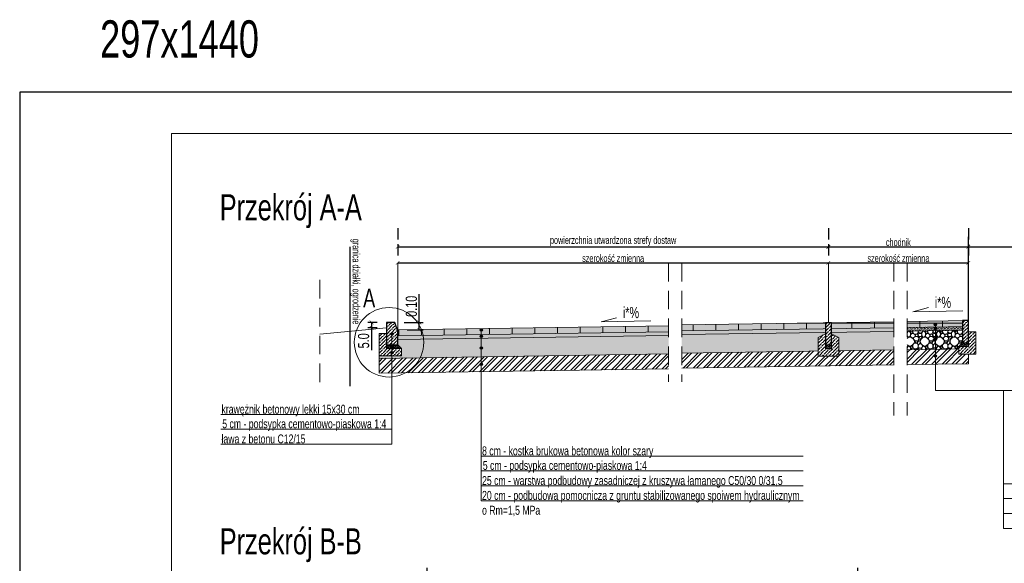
# Model space of a CAD drawing. Extents: x 1619 to 1766, y 1450 to 1506.
# Tile 3 of 19: x 1686 to 1699, y 1468 to 1475. Entities that reach past the tile are written whole.
import ezdxf
from ezdxf.enums import TextEntityAlignment as Align

# ---------------------------------------------------------------- set-up
doc = ezdxf.new("R2010")
doc.units = 0
doc.linetypes.add('DASHED', pattern=[0.75, 0.5, -0.25])
doc.layers.get('0').update_dxf_attribs({"lineweight": 9})
doc.layers.add('_STR ramka', color=2, linetype='Continuous', lineweight=40, plot=False)
doc.layers.add('_STR_wymiary', color=7, linetype='Continuous', lineweight=18)
doc.styles.add('STR_Arial', font='arialnarrow.ttf', dxfattribs={"width": 0.85})
doc.linetypes.add('ZIGZAG', pattern='A,0.0001,-0.2,[131,ltypeshp.shx,S=0.2,R=0,X=-0.2,Y=0],-0.4,[131,ltypeshp.shx,S=0.2,R=180,X=0.2,Y=0],-0.2', length=0.8001)
doc.dimstyles.new('STR_25', dxfattribs={"dimtxt": 0.15, "dimasz": 0.05, "dimexe": 0.05, "dimexo": 0.125, "dimgap": 0.03, "dimtad": 1, "dimdec": 1, "dimlfac": 50, "dimdsep": 46, "dimtxsty": 'STR_Arial', "dimblk": 'ARCHTICK', "dimcen": 0, "dimazin": 0, "dimtfac": 1, "dimtdec": 1, "dimtofl": 0, "dimtmove": 0, "dimatfit": 3, "dimldrblk": 'DOTSMALL', "dimfxl": 0, "dimtolj": 1, "dimtzin": 0, "dimarcsym": 0})
doc.dimstyles.new('STR_50', dxfattribs={"dimtxt": 0.1, "dimasz": 0.05, "dimexe": 0.1, "dimexo": 0.25, "dimgap": 0.01, "dimtad": 1, "dimzin": 0, "dimdsep": 46, "dimtxsty": 'STR_Arial', "dimblk": 'ARCHTICK', "dimcen": 0, "dimazin": 0, "dimtfac": 1, "dimtofl": 0, "dimtmove": 0, "dimatfit": 3, "dimldrblk": 'DOTSMALL', "dimfxl": 0, "dimtolj": 1, "dimtzin": 0, "dimarcsym": 0})
pattern_1 = [(45, (-3169.97173, -3051.375826), (0.01683798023, 0.06173926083), [0.079375, -0.015875, 0, -0.015875])]

# ---------------------------------------------------------------- blocks, each defined once
blk = doc.blocks.new('_ArchTick')
at = {"color": 0, "linetype": 'ByBlock', "lineweight": 60, "const_width": 0.15}
blk.add_lwpolyline([(-0.5, -0.5), (0.5, 0.5)], dxfattribs=at)
blk = doc.blocks.new('*D1378')
at = {"color": 0, "lineweight": -2}
for p, q in [((1691.073, 1472.044), (1691.073, 1471.894)), ((1696.87, 1472.044), (1696.87, 1471.894)), ((1691.073, 1471.794), (1696.87, 1471.794))]:
    blk.add_line(p, q, dxfattribs=at)
at = {"layer": 'Defpoints', "color": 0}
for p in [(1691.073, 1471.794), (1696.87, 1471.794), (1696.87, 1471.794)]:
    blk.add_point(p, dxfattribs=at)
at = {"color": 0, "linetype": 'ByBlock', "lineweight": -2, "xscale": 0.05, "yscale": 0.05, "zscale": 0.05, "rotation": 180}
blk.add_blockref('_ArchTick', (1691.073, 1471.794), dxfattribs=at)
at = {"color": 0, "linetype": 'ByBlock', "lineweight": -2, "xscale": 0.05, "yscale": 0.05, "zscale": 0.05}
blk.add_blockref('_ArchTick', (1696.87, 1471.794), dxfattribs=at)
at = {"color": 0, "lineweight": 13, "insert": (1693.972, 1471.855), "char_height": 0.1, "attachment_point": 5, "style": 'STR_Arial'}
blk.add_mtext('\\A1;\\A1;szerokość zmienna', dxfattribs=at)
blk = doc.blocks.new('_DotSmall')
at = {"color": 0, "linetype": 'ByBlock', "lineweight": 60, "const_width": 0.5}
blk.add_lwpolyline([(-0.0625, 0, 1), (0.0625, 0, 1)], format="xyb", close=True, dxfattribs=at)
blk = doc.blocks.new('*D1379')
at = {"color": 0, "lineweight": -2}
for p, q in [((1691.073, 1472.259), (1691.073, 1472.109)), ((1696.87, 1472.259), (1696.87, 1472.109)), ((1691.073, 1472.009), (1696.87, 1472.009))]:
    blk.add_line(p, q, dxfattribs=at)
at = {"layer": 'Defpoints', "color": 0}
for p in [(1691.073, 1472.009), (1696.87, 1472.009), (1696.87, 1472.009)]:
    blk.add_point(p, dxfattribs=at)
at = {"color": 0, "linetype": 'ByBlock', "lineweight": -2, "xscale": 0.05, "yscale": 0.05, "zscale": 0.05, "rotation": 180}
blk.add_blockref('_ArchTick', (1691.073, 1472.009), dxfattribs=at)
at = {"color": 0, "linetype": 'ByBlock', "lineweight": -2, "xscale": 0.05, "yscale": 0.05, "zscale": 0.05}
blk.add_blockref('_ArchTick', (1696.87, 1472.009), dxfattribs=at)
at = {"color": 0, "lineweight": 13, "insert": (1693.972, 1472.084), "char_height": 0.1, "attachment_point": 5, "style": 'STR_Arial'}
blk.add_mtext('\\A1;\\A1;powierzchnia utwardzona strefy dostaw', dxfattribs=at)
blk = doc.blocks.new('*D1380')
at = {"color": 0, "lineweight": -2}
for p, q in [((1696.87, 1472.044), (1696.87, 1471.894)), ((1698.754, 1472.044), (1698.754, 1471.894)), ((1696.87, 1471.794), (1698.754, 1471.794))]:
    blk.add_line(p, q, dxfattribs=at)
at = {"layer": 'Defpoints', "color": 0}
for p in [(1696.87, 1471.794), (1698.754, 1471.794), (1698.754, 1471.794)]:
    blk.add_point(p, dxfattribs=at)
at = {"color": 0, "linetype": 'ByBlock', "lineweight": -2, "xscale": 0.05, "yscale": 0.05, "zscale": 0.05, "rotation": 180}
blk.add_blockref('_ArchTick', (1696.87, 1471.794), dxfattribs=at)
at = {"color": 0, "linetype": 'ByBlock', "lineweight": -2, "xscale": 0.05, "yscale": 0.05, "zscale": 0.05}
blk.add_blockref('_ArchTick', (1698.754, 1471.794), dxfattribs=at)
at = {"color": 0, "lineweight": 13, "insert": (1697.812, 1471.855), "char_height": 0.1, "attachment_point": 5, "style": 'STR_Arial'}
blk.add_mtext('\\A1;\\A1;szerokość zmienna', dxfattribs=at)
blk = doc.blocks.new('*D1381')
at = {"color": 0, "lineweight": -2}
for p, q in [((1696.87, 1472.259), (1696.87, 1472.109)), ((1698.754, 1472.259), (1698.754, 1472.109)), ((1696.87, 1472.009), (1698.754, 1472.009))]:
    blk.add_line(p, q, dxfattribs=at)
at = {"layer": 'Defpoints', "color": 0}
for p in [(1696.87, 1472.009), (1698.754, 1472.009), (1698.754, 1472.009)]:
    blk.add_point(p, dxfattribs=at)
at = {"color": 0, "linetype": 'ByBlock', "lineweight": -2, "xscale": 0.05, "yscale": 0.05, "zscale": 0.05, "rotation": 180}
blk.add_blockref('_ArchTick', (1696.87, 1472.009), dxfattribs=at)
at = {"color": 0, "linetype": 'ByBlock', "lineweight": -2, "xscale": 0.05, "yscale": 0.05, "zscale": 0.05}
blk.add_blockref('_ArchTick', (1698.754, 1472.009), dxfattribs=at)
at = {"color": 0, "lineweight": 13, "insert": (1697.812, 1472.07), "char_height": 0.1, "attachment_point": 5, "style": 'STR_Arial'}
blk.add_mtext('\\A1;\\A1;chodnik', dxfattribs=at)
blk = doc.blocks.new('*D1382')
at = {"color": 0, "lineweight": -2}
for p, q in [((1698.754, 1472.044), (1698.754, 1472.109)), ((1698.754, 1472.009), (1701.754, 1472.009)), ((1701.754, 1472.044), (1701.754, 1472.109))]:
    blk.add_line(p, q, dxfattribs=at)
at = {"layer": 'Defpoints', "color": 0}
for p in [(1701.754, 1472.009), (1698.754, 1471.794), (1701.754, 1471.794)]:
    blk.add_point(p, dxfattribs=at)
at = {"color": 0, "linetype": 'ByBlock', "lineweight": -2, "xscale": 0.05, "yscale": 0.05, "zscale": 0.05, "rotation": 180}
blk.add_blockref('_ArchTick', (1698.754, 1472.009), dxfattribs=at)
at = {"color": 0, "linetype": 'ByBlock', "lineweight": -2, "xscale": 0.05, "yscale": 0.05, "zscale": 0.05}
blk.add_blockref('_ArchTick', (1701.754, 1472.009), dxfattribs=at)
at = {"color": 0, "lineweight": 13, "insert": (1700.254, 1472.084), "char_height": 0.1, "attachment_point": 5, "style": 'STR_Arial'}
blk.add_mtext('\\A1;\\A1;szerokość budynku handlowego', dxfattribs=at)
blk = doc.blocks.new('popopo')
at = {"layer": '_STR_wymiary', "lineweight": 30}
h = blk.add_hatch(color=256, dxfattribs=at)
h.dxf.hatch_style = 1
edge = h.paths.add_edge_path()
edge.add_arc((0, 0), 0.016, 0, 360)
blk.add_circle((0, 0), 0.016, dxfattribs=at)
blk = doc.blocks.new('*D1546')
at = {"color": 0, "lineweight": -2}
for p, q in [((1691.463, 1467.689), (1691.463, 1467.539)), ((1697.26, 1467.689), (1697.26, 1467.539)), ((1691.463, 1467.439), (1697.26, 1467.439))]:
    blk.add_line(p, q, dxfattribs=at)
at = {"layer": 'Defpoints', "color": 0}
for p in [(1691.463, 1467.439), (1697.26, 1467.439), (1697.26, 1467.439)]:
    blk.add_point(p, dxfattribs=at)
at = {"color": 0, "linetype": 'ByBlock', "lineweight": -2, "xscale": 0.05, "yscale": 0.05, "zscale": 0.05, "rotation": 180}
blk.add_blockref('_ArchTick', (1691.463, 1467.439), dxfattribs=at)
at = {"color": 0, "linetype": 'ByBlock', "lineweight": -2, "xscale": 0.05, "yscale": 0.05, "zscale": 0.05}
blk.add_blockref('_ArchTick', (1697.26, 1467.439), dxfattribs=at)
at = {"color": 0, "lineweight": 13, "insert": (1694.361, 1467.515), "char_height": 0.1, "attachment_point": 5, "style": 'STR_Arial'}
blk.add_mtext('\\A1;\\A1;powierzchnia utwardzona strefy dostaw', dxfattribs=at)
blk = doc.blocks.new('*D1559')
at = {"layer": '_STR_wymiary', "color": 0, "lineweight": -2}
for p, q in [((1691.363, 1470.993), (1691.363, 1471.374)), ((1691.158, 1470.993), (1691.413, 1470.993)), ((1691.363, 1470.893), (1691.363, 1470.993)), ((1691.198, 1470.893), (1691.413, 1470.893))]:
    blk.add_line(p, q, dxfattribs=at)
at = {"layer": 'Defpoints', "color": 0}
for p in [(1691.033, 1470.993), (1691.363, 1470.993), (1691.073, 1470.893)]:
    blk.add_point(p, dxfattribs=at)
at = {"layer": '_STR_wymiary', "color": 0, "linetype": 'ByBlock', "lineweight": -2, "xscale": 0.05, "yscale": 0.05, "zscale": 0.05}
for p, rotation in [((1691.363, 1470.993), 90), ((1691.363, 1470.893), 270)]:
    blk.add_blockref('_ArchTick', p, dxfattribs=dict(at, rotation=rotation))
at = {"layer": '_STR_wymiary', "color": 0, "lineweight": 9, "insert": (1691.257, 1471.209), "char_height": 0.15, "attachment_point": 5, "rotation": 90, "style": 'STR_Arial'}
blk.add_mtext('\\A1;\\A1;0.10', dxfattribs=at)
blk = doc.blocks.new('*D1560')
at = {"layer": '_STR_wymiary', "color": 0, "lineweight": -2}
for p, q in [((1690.798, 1470.993), (1690.671, 1470.993)), ((1690.721, 1470.993), (1690.721, 1470.92)), ((1690.797, 1470.92), (1690.671, 1470.92)), ((1690.721, 1470.92), (1690.721, 1470.62))]:
    blk.add_line(p, q, dxfattribs=at)
at = {"layer": 'Defpoints', "color": 0}
for p in [(1690.923, 1470.993), (1690.721, 1470.92), (1690.922, 1470.92)]:
    blk.add_point(p, dxfattribs=at)
at = {"layer": '_STR_wymiary', "color": 0, "linetype": 'ByBlock', "lineweight": -2, "xscale": 0.05, "yscale": 0.05, "zscale": 0.05}
for p, rotation in [((1690.721, 1470.993), 90), ((1690.721, 1470.92), 270)]:
    blk.add_blockref('_ArchTick', p, dxfattribs=dict(at, rotation=rotation))
at = {"layer": '_STR_wymiary', "color": 0, "lineweight": 9, "insert": (1690.614, 1470.745), "char_height": 0.15, "attachment_point": 5, "rotation": 90, "style": 'STR_Arial'}
blk.add_mtext('\\A1;\\A1;5.0', dxfattribs=at)
blk = doc.blocks.new('obrzeże')
at = {"lineweight": 5}
h = blk.add_hatch(dxfattribs=at)
h.set_pattern_fill('DOTS', color=256, scale=0.01, angle=135, style=0)
h.paths.add_polyline_path([(83.467, -35.433), (83.467, -35.483), (83.507, -35.483), (83.547, -35.483), (83.547, -35.433)])
at = {"layer": '_STR_wymiary', "lineweight": 5}
h = blk.add_hatch(dxfattribs=at)
h.set_pattern_fill('ANSI36', color=5, scale=0.01, angle=180)
h.set_pattern_definition([(45, (-1568.09573, -1547.498752), (0.01683798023, 0.06173926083), [0.079375, -0.015875, 0, -0.015875])])
h.paths.add_polyline_path([(83.467, -35.133), (83.547, -35.133), (83.547, -35.197), (83.547, -35.283), (83.547, -35.433), (83.467, -35.433), (83.467, -35.173)])
h = blk.add_hatch(dxfattribs=at)
h.set_pattern_fill('ANSI36', color=0, scale=0.01)
h.set_pattern_definition(pattern_1)
h.paths.add_polyline_path([(83.467, -35.283), (83.367, -35.333), (83.367, -35.583), (83.507, -35.583), (83.507, -35.483), (83.467, -35.483), (83.467, -35.433)])
h = blk.add_hatch(dxfattribs=at)
h.set_pattern_fill('ANSI36', color=0, scale=0.01, angle=180)
h.set_pattern_definition(pattern_1)
h.paths.add_polyline_path([(83.507, -35.483), (83.507, -35.583), (83.647, -35.583), (83.647, -35.333), (83.547, -35.283), (83.547, -35.433), (83.547, -35.483)])
at = {"color": 190, "lineweight": 30}
blk.add_lwpolyline([(83.547, -35.133), (83.467, -35.133), (83.467, -35.433), (83.547, -35.433)], close=True, dxfattribs=at)
for points in [[(83.467, -35.283), (83.367, -35.333), (83.367, -35.583), (83.507, -35.583), (83.647, -35.583), (83.647, -35.333), (83.547, -35.283)], [(83.547, -35.433), (83.547, -35.483), (83.507, -35.483), (83.467, -35.483), (83.467, -35.433)]]:
    blk.add_lwpolyline(points)
blk = doc.blocks.new('obrzeze')
at = {"lineweight": 30}
blk.add_wipeout([(81.575, -37.233), (81.575, -37.533), (81.525, -37.583), (81.525, -37.683), (81.755, -37.683), (81.755, -37.383), (81.655, -37.383), (81.655, -37.233)], dxfattribs=at).dxf.layer = '_STR_wymiary'
at = {"lineweight": 5}
h = blk.add_hatch(dxfattribs=at)
h.set_pattern_fill('DOTS', color=256, scale=0.01, angle=135, style=0)
h.set_pattern_definition([(45, (-1387.899439, -1491.749863), (-0.00561266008, 0.01683798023), [0, -0.015875])])
h.paths.add_polyline_path([(81.525, -37.583), (81.575, -37.533), (81.655, -37.533), (81.655, -37.583)])
at = {"layer": '_STR_wymiary', "lineweight": 5}
h = blk.add_hatch(dxfattribs=at)
h.set_pattern_fill('ANSI36', color=5, scale=0.01, angle=180)
h.set_pattern_definition([(45, (-1569.988075, -1549.59849), (0.01683798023, 0.06173926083), [0.079375, -0.015875, 0, -0.015875])])
h.paths.add_polyline_path([(81.575, -37.233), (81.655, -37.233), (81.655, -37.297), (81.655, -37.383), (81.655, -37.533), (81.575, -37.533), (81.575, -37.273)])
h = blk.add_hatch(dxfattribs=at)
h.set_pattern_fill('ANSI36', color=0, scale=0.01, angle=180)
h.set_pattern_definition([(45, (-3171.864073, -3053.475563), (0.01683798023, 0.06173926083), [0.079375, -0.015875, 0, -0.015875])])
h.paths.add_polyline_path([(81.655, -37.533), (81.655, -37.383), (81.755, -37.383), (81.755, -37.683), (81.525, -37.683), (81.525, -37.583), (81.655, -37.583)])
at = {"color": 190, "lineweight": 30}
blk.add_lwpolyline([(81.655, -37.233), (81.575, -37.233), (81.575, -37.533), (81.655, -37.533)], close=True, dxfattribs=at)
for points in [[(81.655, -37.383), (81.755, -37.383), (81.755, -37.683), (81.525, -37.683), (81.525, -37.583), (81.655, -37.583), (81.655, -37.533)], [(81.525, -37.583), (81.575, -37.533)]]:
    blk.add_lwpolyline(points)

msp = doc.modelspace()

# ---------------------------------------------------------------- hatches: boundary and pattern name
at = {"lineweight": 5}
h = msp.add_hatch(dxfattribs=at)
h.set_pattern_fill('DOTS', color=256, scale=0.01, angle=45, style=0)
h.set_pattern_definition([(45, (-1377.289269, -1487.364804), (-0.005612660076, 0.016837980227), [0, -0.015875])])
h.paths.add_polyline_path([(1698.3095, 1470.9301), (1698.3095, 1470.9249, -1), (1698.3095, 1470.8928), (1698.3095, 1470.8801), (1698.7538, 1470.8868), (1698.7538, 1470.9368)])
h.paths.add_polyline_path([(1698.3095, 1470.9301), (1697.9293, 1470.9244), (1697.9293, 1470.8744), (1698.3095, 1470.8801), (1698.3095, 1470.8928, -1), (1698.3095, 1470.9249)])
h = msp.add_hatch(dxfattribs=at)
h.set_pattern_fill('DOTS', color=256, scale=0.01, angle=45, style=0)
h.set_pattern_definition([(45, (224.58673, 16.51227), (-0.00561266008, 0.01683798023), [0, -0.015875])])
h.paths.add_polyline_path([(1691.0731, 1470.763), (1694.7178, 1470.8177), (1694.7178, 1470.8677), (1691.0731, 1470.813)])
h.paths.add_polyline_path([(1697.7523, 1470.8718), (1697.7523, 1470.9218), (1694.8948, 1470.8789), (1694.8948, 1470.8289)])
h = msp.add_hatch(dxfattribs=at)
h.set_pattern_fill('DOTS', color=256, scale=0.01, angle=45, style=0)
h.set_pattern_definition([(45, (1826.462729, 1520.389343), (-0.00561266, 0.0168379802), [0, -0.015875])])
h.paths.add_polyline_path([(1691.0302, 1470.693), (1690.9228, 1470.693), (1690.9228, 1470.643), (1691.0302, 1470.643)])
h.paths.add_polyline_path([(1691.0728, 1470.693), (1691.0302, 1470.693), (1691.0302, 1470.643), (1691.1228, 1470.643)])
at = {"layer": '_STR_wymiary', "lineweight": 30}
h = msp.add_hatch(dxfattribs=at)
h.set_pattern_fill('ANSI31', color=256)
h.set_pattern_definition([(45, (1601.876, 1503.877), (-2.24506, 2.24506), [])])
h.paths.add_polyline_path([(1696.9649, 1470.9586), (1697.8457, 1470.9718), (1697.8457, 1471.0518), (1696.9637, 1471.0386)])
h.paths.add_polyline_path([(1698.4029, 1470.9801), (1698.8472, 1470.9868), (1698.8472, 1471.0668), (1698.0227, 1471.0544), (1698.0227, 1470.9744)])
h.paths.add_polyline_path([(1698.4029, 1470.9959, -2.4142136), (1698.4189, 1471.012, -0.4142136)], flags=16)
at = {"layer": '_STR_wymiary', "lineweight": 5}
h = msp.add_hatch(dxfattribs=at)
h.set_pattern_fill('ANSI36', color=5, scale=0.01)
h.set_pattern_definition([(45, (1644.374093, 1462.540717), (0.01683798, 0.06173926), [0.079375, -0.015875, 0, -0.015875])])
h.paths.add_polyline_path([(1691.0331, 1470.993), (1690.9231, 1470.993), (1690.9231, 1470.693), (1691.0731, 1470.693), (1691.0731, 1470.873)])
h = msp.add_hatch(dxfattribs=at)
h.set_pattern_fill('CTYSQST', color=0, scale=0.001)
h.set_pattern_definition([(0, (1601.7826, 1486.22204), (0, 0.3048), []), (90, (1601.7826, 1486.22204), (-0.3048, 2e-17), [])])
h.paths.add_polyline_path([(1691.0731, 1470.813), (1694.7178, 1470.8677), (1694.7178, 1470.9477), (1691.0731, 1470.893), (1691.0731, 1470.873)])
h.paths.add_polyline_path([(1697.9293, 1471.0044), (1698.7538, 1471.0168), (1698.7538, 1470.9368), (1697.9293, 1470.9244)])
h.paths.add_polyline_path([(1697.7523, 1470.9218), (1694.8948, 1470.8789), (1694.8948, 1470.9589), (1697.7523, 1471.0018)])
h = msp.add_hatch(color=255, dxfattribs=at)
h.dxf.hatch_style = 1
h.paths.add_polyline_path([(1696.8703, 1470.9085), (1696.8703, 1470.9886), (1694.8948, 1470.9589), (1694.8948, 1470.8789)])
h.paths.add_polyline_path([(1694.7178, 1470.8677), (1694.7178, 1470.9477), (1691.0731, 1470.893), (1691.0731, 1470.873), (1691.0731, 1470.813)])
h = msp.add_hatch(color=255, dxfattribs=at)
h.dxf.hatch_style = 1
h.paths.add_polyline_path([(1696.8715, 1470.9086), (1697.7523, 1470.9218), (1697.7523, 1471.0018), (1696.8703, 1470.9886)])
h = msp.add_hatch(color=255, dxfattribs=at)
h.dxf.hatch_style = 1
h.paths.add_polyline_path([(1698.3096, 1470.9481, -1.1619757), (1698.309, 1470.9768), (1698.3095, 1471.0101, -0.1050347), (1698.2936, 1471.0099), (1697.9293, 1471.0044), (1697.9293, 1470.9244), (1698.3095, 1470.9301)])
h.paths.add_polyline_path([(1698.3095, 1470.9301), (1698.7538, 1470.9368), (1698.7538, 1471.0168), (1698.3252, 1471.0104, -0.0000464), (1698.3095, 1471.0101), (1698.309, 1470.9768, -0.7669538), (1698.3096, 1470.9481)])
h = msp.add_hatch(dxfattribs=at)
h.set_pattern_fill('stones', color=0, scale=0.2, pattern_type=2)
h.set_pattern_definition([(0, (1601.9226, 1486.22204), (0, 0.2), [0.01, -0.03, 0.01, -0.15]), (0, (1601.9726, 1486.24204), (0, 0.2), [0.01, -0.19]), (0, (1601.8726, 1486.26204), (0, 0.2), [0.02, -0.18]), (0, (1601.8226, 1486.27204), (0, 0.2), [0.03, -0.17]), (0, (1601.9226, 1486.28204), (0, 0.2), [0.02, -0.02, 0.03, -0.13]), (0, (1601.9126, 1486.31204), (0, 0.2), [0.03, -0.17]), (0, (1601.8626, 1486.32204), (0, 0.2), [0.03, -0.07, 0.03, -0.07]), (0, (1601.8226, 1486.35204), (0, 0.2), [0.03, -0.01, 0.01, -0.15]), (0, (1601.9526, 1486.37204), (0, 0.2), [0.01, -0.19]), (0, (1601.9126, 1486.39204), (0, 0.2), [0.02, -0.18]), (90, (1601.7826, 1486.40204), (-0.2, 1e-17), [0.02, -0.18]), (90, (1601.8026, 1486.26204), (-0.2, 1e-17), [0.01, -0.02, 0.03, -0.14]), (90, (1601.8526, 1486.28204), (-0.2, 1e-17), [0.04, -0.01, 0.01, -0.14]), (90, (1601.8826, 1486.33204), (-0.2, 1e-17), [0.03, -0.17]), (90, (1601.8926, 1486.24204), (-0.2, 1e-17), [0.02, -0.18]), (90, (1601.9026, 1486.40204), (-0.2, 1e-17), [0.02, -0.18]), (90, (1601.9126, 1486.28204), (-0.2, 1e-17), [0.02, -0.1, 0.01, -0.07]), (90, (1601.9426, 1486.38204), (-0.2, 1e-17), [0.01, -0.01, 0.01, -0.17]), (90, (1601.9526, 1486.29204), (-0.2, 1e-17), [0.02, -0.03, 0.02, -0.13]), (90, (1601.9626, 1486.24204), (-0.2, 1e-17), [0.02, -0.18]), (45, (1601.79259, 1486.24204), (0, 0.2), [0.0282842, -0.05656854, 0.0424264, -0.15556357]), (45, (1601.78259, 1486.24204), (0, 0.2), [0.02828427, -0.25455844]), (45, (1601.89259, 1486.26204), (0, 0.2), [0.02828427, -0.25455844]), (45, (1601.87259, 1486.36204), (0, 0.2), [0.02828427, -0.25455844]), (45, (1601.96259, 1486.26204), (0, 0.2), [0.02828427, -0.25455844]), (45, (1601.79259, 1486.28204), (0, 0.2), [0.01414214, -0.26870058]), (45, (1601.81259, 1486.34204), (0, 0.2), [0.01414214, -0.26870058]), (45, (1601.83259, 1486.27204), (0, 0.2), [0.01414214, -0.26870058]), (45, (1601.85259, 1486.34204), (0, 0.2), [0.01414214, -0.26870058]), (45, (1601.91259, 1486.30204), (0, 0.2), [0.01414214, -0.26870058]), (45, (1601.91259, 1486.41204), (0, 0.2), [0.01414214, -0.26870058]), (45, (1601.93259, 1486.39204), (0, 0.2), [0.01414214, -0.26870058]), (45, (1601.94259, 1486.28204), (0, 0.2), [0.01414214, -0.26870058]), (45, (1601.95259, 1486.23204), (0, 0.2), [0.01414214, -0.26870058]), (45, (1601.95259, 1486.31204), (0, 0.2), [0.01414214, -0.26870058]), (45, (1601.95259, 1486.41204), (0, 0.2), [0.01414214, -0.26870058]), (45, (1601.96259, 1486.37204), (0, 0.2), [0.01414214, -0.26870058]), (135, (1601.92259, 1486.39204), (-0.2, 2e-17), [0.01414214, -0.26870058]), (135, (1601.94259, 1486.41204), (-0.2, 2e-17), [0.01414214, -0.26870058]), (135, (1601.95259, 1486.37204), (-0.2, 2e-17), [0.01414214, -0.26870058]), (135, (1601.98259, 1486.41204), (-0.2, 2e-17), [0.01414214, -0.26870058]), (135, (1601.88259, 1486.34204), (-0.2, 2e-17), [0.01414214, -0.26870058]), (135, (1601.86259, 1486.32204), (-0.2, 2e-17), [0.01414214, -0.26870058]), (135, (1601.80259, 1486.27204), (-0.2, 2e-17), [0.01414214, -0.26870058]), (135, (1601.82259, 1486.27204), (-0.2, 2e-17), [0.01414214, -0.26870058]), (135, (1601.84259, 1486.34204), (-0.2, 2e-17), [0.01414214, -0.26870058]), (135, (1601.80259, 1486.31204), (-0.2, 2e-17), [0.01414214, -0.26870058]), (135, (1601.92259, 1486.28204), (-0.2, 2e-17), [0.01414214, -0.26870058]), (135, (1601.95259, 1486.30204), (-0.2, 2e-17), [0.01414214, -0.26870058]), (135, (1601.96259, 1486.26204), (-0.2, 2e-17), [0.01414214, -0.26870058]), (135, (1601.96259, 1486.28204), (-0.2, 2e-17), [0.01414214, -0.26870058]), (135, (1601.97259, 1486.24204), (-0.2, 2e-17), [0.01414214, -0.26870058]), (135, (1601.81259, 1486.36204), (-0.2, 2e-17), [0.02828427, -0.25455844]), (135, (1601.91259, 1486.30204), (-0.2, 2e-17), [0.02828427, -0.25455844]), (135, (1601.90259, 1486.23204), (-0.2, 2e-17), [0.07071068, -0.21213203]), (26.56505, (1601.78259, 1486.32204), (0.2, 8e-11), [0.02236, -0.4248536]), (26.56505, (1601.81259, 1486.26204), (0.2, 8e-11), [0.02236, -0.4248536]), (26.56505, (1601.85259, 1486.35204), (0.2, 8e-11), [0.02236, -0.4248536]), (26.56505, (1601.93259, 1486.22204), (0.2, 8e-11), [0.02236, -0.4248536]), (26.56505, (1601.90259, 1486.27204), (0.2, 8e-11), [0.02236, -0.4248536]), (26.56505, (1601.92259, 1486.31204), (0.2, 8e-11), [0.02236, -0.4248536]), (26.56505, (1601.89259, 1486.38204), (0.2, 8e-11), [0.02236, -0.4248536]), (26.56505, (1601.96259, 1486.37204), (0.2, 8e-11), [0.02236, -0.4248536]), (63.43495, (1601.80259, 1486.32204), (8e-11, 0.2), [0.02236, -0.4248536]), (63.43495, (1601.80259, 1486.33204), (8e-11, 0.2), [0.02236, -0.4248536]), (63.43495, (1601.88259, 1486.36204), (8e-11, 0.2), [0.04472, -0.4024936]), (63.43495, (1601.95259, 1486.35204), (8e-11, 0.2), [0.02236, -0.4248536]), (63.43495, (1601.94259, 1486.32204), (8e-11, 0.2), [0.02236, -0.4248536]), (63.43495, (1601.84259, 1486.28204), (8e-11, 0.2), [0.02236, -0.4248536]), (63.43495, (1601.94259, 1486.39204), (8e-11, 0.2), [0.02236, -0.4248536]), (63.43495, (1601.97259, 1486.38204), (8e-11, 0.2), [0.02236, -0.4248536]), (116.56505, (1601.79259, 1486.38204), (-8e-11, 0.2), [0.02236, -0.4248536]), (116.56505, (1601.90259, 1486.22204), (-8e-11, 0.2), [0.02236, -0.4248536]), (116.56505, (1601.81259, 1486.35204), (-8e-11, 0.2), [0.02236, -0.4248536]), (116.56505, (1601.96259, 1486.33204), (-8e-11, 0.2), [0.02236, -0.4248536]), (116.56505, (1601.89259, 1486.32204), (-8e-11, 0.2), [0.02236, -0.4248536]), (116.56505, (1601.95259, 1486.36204), (-8e-11, 0.2), [0.02236, -0.4248536]), (116.56505, (1601.85259, 1486.32204), (-8e-11, 0.2), [0.02236, -0.4248536]), (116.56505, (1601.81259, 1486.28204), (-8e-11, 0.2), [0.02236, -0.4248536]), (153.43495, (1601.80259, 1486.37204), (-0.2, 8e-11), [0.02236, -0.4248536]), (153.43495, (1601.87259, 1486.26204), (-0.2, 8e-11), [0.02236, -0.4248536]), (153.43495, (1601.83259, 1486.35204), (-0.2, 8e-11), [0.02236, -0.4248536]), (153.43495, (1601.95259, 1486.27204), (-0.2, 8e-11), [0.02236, -0.4248536]), (153.43495, (1601.92259, 1486.22204), (-0.2, 8e-11), [0.02236, -0.4248536]), (153.43495, (1601.94259, 1486.38204), (-0.2, 8e-11), [0.02236, -0.4248536]), (153.43495, (1601.91259, 1486.31204), (-0.2, 8e-11), [0.02236, -0.4248536]), (153.43495, (1601.80259, 1486.37204), (-0.2, 8e-11), [0.02236, -0.4248536]), (153.43495, (1601.98259, 1486.32204), (-0.2, 8e-11), [0.02236, -0.4248536]), (243.43495, (1601.79259, 1486.24204), (-8e-11, -0.2), [0.02236, -0.4248536])])
h.paths.add_polyline_path([(1691.0728, 1470.693), (1691.1228, 1470.643), (1691.1228, 1470.543), (1690.8228, 1470.543), (1690.8228, 1470.5092), (1694.7178, 1470.5676), (1694.7178, 1470.8177), (1691.0731, 1470.763), (1691.0731, 1470.693)])
h.paths.add_polyline_path([(1694.8948, 1470.5789), (1697.7523, 1470.6217), (1697.7523, 1470.8718), (1697.4881, 1470.8678), (1697.2277, 1470.8639), (1697.0512, 1470.8613), (1696.9416, 1470.8596), (1696.8703, 1470.8585), (1694.8948, 1470.8289)])
h = msp.add_hatch(dxfattribs=at)
h.set_pattern_fill('ANSI36', color=0, scale=0.01)
h.set_pattern_definition([(45, (42.498094, -41.336357), (0.01683798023, 0.06173926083), [0.079375, -0.015875, 0, -0.015875])])
h.paths.add_polyline_path([(1690.9231, 1470.843), (1690.8228, 1470.843), (1690.8228, 1470.693), (1690.8228, 1470.643), (1690.8228, 1470.543), (1691.1228, 1470.543), (1691.1228, 1470.643), (1690.9231, 1470.643), (1690.9231, 1470.693)])
h = msp.add_hatch(dxfattribs=at)
h.set_pattern_fill('stones', color=0, scale=0.2, pattern_type=2)
h.set_pattern_definition([(0, (0.0466, -17.65503), (0, 0.2), [0.01, -0.03, 0.01, -0.15]), (0, (0.0966, -17.63503), (0, 0.2), [0.01, -0.19]), (0, (-0.0034, -17.61503), (0, 0.2), [0.02, -0.18]), (0, (-0.0534, -17.60503), (0, 0.2), [0.03, -0.17]), (0, (0.0466, -17.59503), (0, 0.2), [0.02, -0.02, 0.03, -0.13]), (0, (0.0366, -17.56503), (0, 0.2), [0.03, -0.17]), (0, (-0.0134, -17.55503), (0, 0.2), [0.03, -0.07, 0.03, -0.07]), (0, (-0.0534, -17.52503), (0, 0.2), [0.03, -0.01, 0.01, -0.15]), (0, (0.0766, -17.50503), (0, 0.2), [0.01, -0.19]), (0, (0.0366, -17.48503), (0, 0.2), [0.02, -0.18]), (90, (-0.0934, -17.47503), (-0.2, 1e-17), [0.02, -0.18]), (90, (-0.0734, -17.61503), (-0.2, 1e-17), [0.01, -0.02, 0.03, -0.14]), (90, (-0.0234, -17.59503), (-0.2, 1e-17), [0.04, -0.01, 0.01, -0.14]), (90, (0.0066, -17.54503), (-0.2, 1e-17), [0.03, -0.17]), (90, (0.0166, -17.63503), (-0.2, 1e-17), [0.02, -0.18]), (90, (0.0266, -17.47503), (-0.2, 1e-17), [0.02, -0.18]), (90, (0.0366, -17.59503), (-0.2, 1e-17), [0.02, -0.1, 0.01, -0.07]), (90, (0.0666, -17.49503), (-0.2, 1e-17), [0.01, -0.01, 0.01, -0.17]), (90, (0.0766, -17.58503), (-0.2, 1e-17), [0.02, -0.03, 0.02, -0.13]), (90, (0.0866, -17.63503), (-0.2, 1e-17), [0.02, -0.18]), (45, (-0.08341, -17.63503), (0, 0.2), [0.0282842, -0.05656854, 0.0424264, -0.155563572]), (45, (-0.09341, -17.63503), (0, 0.2), [0.028284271, -0.254558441]), (45, (0.01659, -17.61503), (0, 0.2), [0.028284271, -0.254558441]), (45, (-0.00341, -17.51503), (0, 0.2), [0.028284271, -0.254558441]), (45, (0.08659, -17.61503), (0, 0.2), [0.028284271, -0.254558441]), (45, (-0.08341, -17.59503), (0, 0.2), [0.014142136, -0.268700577]), (45, (-0.06341, -17.53503), (0, 0.2), [0.014142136, -0.268700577]), (45, (-0.04341, -17.60503), (0, 0.2), [0.014142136, -0.268700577]), (45, (-0.02341, -17.53503), (0, 0.2), [0.014142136, -0.268700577]), (45, (0.03659, -17.57503), (0, 0.2), [0.014142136, -0.268700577]), (45, (0.03659, -17.46503), (0, 0.2), [0.014142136, -0.268700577]), (45, (0.05659, -17.48503), (0, 0.2), [0.014142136, -0.268700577]), (45, (0.06659, -17.59503), (0, 0.2), [0.014142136, -0.268700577]), (45, (0.07659, -17.64503), (0, 0.2), [0.014142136, -0.268700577]), (45, (0.07659, -17.56503), (0, 0.2), [0.014142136, -0.268700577]), (45, (0.07659, -17.46503), (0, 0.2), [0.014142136, -0.268700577]), (45, (0.08659, -17.50503), (0, 0.2), [0.014142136, -0.268700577]), (135, (0.04659, -17.48503), (-0.2, 4e-17), [0.014142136, -0.268700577]), (135, (0.06659, -17.46503), (-0.2, 4e-17), [0.014142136, -0.268700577]), (135, (0.07659, -17.50503), (-0.2, 4e-17), [0.014142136, -0.268700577]), (135, (0.10659, -17.46503), (-0.2, 4e-17), [0.014142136, -0.268700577]), (135, (0.00659, -17.53503), (-0.2, 4e-17), [0.014142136, -0.268700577]), (135, (-0.01341, -17.55503), (-0.2, 4e-17), [0.014142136, -0.268700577]), (135, (-0.07341, -17.60503), (-0.2, 4e-17), [0.014142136, -0.268700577]), (135, (-0.05341, -17.60503), (-0.2, 4e-17), [0.014142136, -0.268700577]), (135, (-0.03341, -17.53503), (-0.2, 4e-17), [0.014142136, -0.268700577]), (135, (-0.07341, -17.56503), (-0.2, 4e-17), [0.014142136, -0.268700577]), (135, (0.04659, -17.59503), (-0.2, 4e-17), [0.014142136, -0.268700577]), (135, (0.07659, -17.57503), (-0.2, 4e-17), [0.014142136, -0.268700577]), (135, (0.08659, -17.61503), (-0.2, 4e-17), [0.014142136, -0.268700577]), (135, (0.08659, -17.59503), (-0.2, 4e-17), [0.014142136, -0.268700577]), (135, (0.09659, -17.63503), (-0.2, 4e-17), [0.014142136, -0.268700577]), (135, (-0.06341, -17.51503), (-0.2, 4e-17), [0.028284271, -0.254558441]), (135, (0.03659, -17.57503), (-0.2, 4e-17), [0.028284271, -0.254558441]), (135, (0.02659, -17.64503), (-0.2, 4e-17), [0.070710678, -0.212132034]), (26.565051, (-0.09341, -17.55503), (0.2, 8e-11), [0.02236, -0.424853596]), (26.565051, (-0.06341, -17.61503), (0.2, 8e-11), [0.02236, -0.424853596]), (26.565051, (-0.02341, -17.52503), (0.2, 8e-11), [0.02236, -0.424853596]), (26.565051, (0.05659, -17.65503), (0.2, 8e-11), [0.02236, -0.424853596]), (26.565051, (0.02659, -17.60503), (0.2, 8e-11), [0.02236, -0.424853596]), (26.565051, (0.04659, -17.56503), (0.2, 8e-11), [0.02236, -0.424853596]), (26.565051, (0.01659, -17.49503), (0.2, 8e-11), [0.02236, -0.424853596]), (26.565051, (0.08659, -17.50503), (0.2, 8e-11), [0.02236, -0.424853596]), (63.434949, (-0.07341, -17.55503), (8e-11, 0.2), [0.02236, -0.424853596]), (63.434949, (-0.07341, -17.54503), (8e-11, 0.2), [0.02236, -0.424853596]), (63.434949, (0.00659, -17.51503), (8e-11, 0.2), [0.04472, -0.402493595]), (63.434949, (0.07659, -17.52503), (8e-11, 0.2), [0.02236, -0.424853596]), (63.434949, (0.06659, -17.55503), (8e-11, 0.2), [0.02236, -0.424853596]), (63.434949, (-0.03341, -17.59503), (8e-11, 0.2), [0.02236, -0.424853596]), (63.434949, (0.06659, -17.48503), (8e-11, 0.2), [0.02236, -0.424853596]), (63.434949, (0.09659, -17.49503), (8e-11, 0.2), [0.02236, -0.424853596]), (116.565051, (-0.08341, -17.49503), (-8e-11, 0.2), [0.02236, -0.424853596]), (116.565051, (0.02659, -17.65503), (-8e-11, 0.2), [0.02236, -0.424853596]), (116.565051, (-0.06341, -17.52503), (-8e-11, 0.2), [0.02236, -0.424853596]), (116.565051, (0.08659, -17.54503), (-8e-11, 0.2), [0.02236, -0.424853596]), (116.565051, (0.01659, -17.55503), (-8e-11, 0.2), [0.02236, -0.424853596]), (116.565051, (0.07659, -17.51503), (-8e-11, 0.2), [0.02236, -0.424853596]), (116.565051, (-0.02341, -17.55503), (-8e-11, 0.2), [0.02236, -0.424853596]), (116.565051, (-0.06341, -17.59503), (-8e-11, 0.2), [0.02236, -0.424853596]), (153.434949, (-0.07341, -17.50503), (-0.2, 8e-11), [0.02236, -0.424853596]), (153.434949, (-0.00341, -17.61503), (-0.2, 8e-11), [0.02236, -0.424853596]), (153.434949, (-0.04341, -17.52503), (-0.2, 8e-11), [0.02236, -0.424853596]), (153.434949, (0.07659, -17.60503), (-0.2, 8e-11), [0.02236, -0.424853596]), (153.434949, (0.04659, -17.65503), (-0.2, 8e-11), [0.02236, -0.424853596]), (153.434949, (0.06659, -17.49503), (-0.2, 8e-11), [0.02236, -0.424853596]), (153.434949, (0.03659, -17.56503), (-0.2, 8e-11), [0.02236, -0.424853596]), (153.434949, (-0.07341, -17.50503), (-0.2, 8e-11), [0.02236, -0.424853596]), (153.434949, (0.10659, -17.55503), (-0.2, 8e-11), [0.02236, -0.424853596]), (243.434949, (-0.08341, -17.63503), (-8e-11, -0.2), [0.02236, -0.424853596])])
h.paths.add_polyline_path([(1698.3095, 1470.6301), (1698.7538, 1470.6368), (1698.7538, 1470.8868), (1698.3095, 1470.8801), (1698.3095, 1470.7802, -1), (1698.3095, 1470.7481)])
h.paths.add_polyline_path([(1698.3095, 1470.7481, -1), (1698.3095, 1470.7802), (1698.3095, 1470.8801), (1697.9293, 1470.8744), (1697.9293, 1470.6244), (1698.3095, 1470.6301)])
h = msp.add_hatch(dxfattribs=at)
h.set_pattern_fill('ANSI32', color=0, scale=0.01)
h.set_pattern_definition([(45, (1601.78259, 1486.22204), (-0.06735192, 0.06735192), []), (45, (1601.82749, 1486.22204), (-0.06735192, 0.06735192), [])])
h.paths.add_polyline_path([(1690.8228, 1470.3092), (1694.7178, 1470.3676), (1694.7178, 1470.5676), (1690.8228, 1470.5092)])
h.paths.add_polyline_path([(1694.8948, 1470.3789), (1697.7523, 1470.4217), (1697.7523, 1470.6217), (1694.8948, 1470.5789)])
h = msp.add_hatch(dxfattribs=at)
h.set_pattern_fill('ANSI32', color=0, scale=0.01)
h.set_pattern_definition([(45, (-0.09341, -17.65503), (-0.067351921, 0.067351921), []), (45, (-0.04851, -17.65503), (-0.067351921, 0.067351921), [])])
h.paths.add_polyline_path([(1697.9293, 1470.6244), (1697.9293, 1470.4244), (1698.3095, 1470.4301), (1698.3095, 1470.5228, -1), (1698.3095, 1470.5549), (1698.3095, 1470.6301)])
h.paths.add_polyline_path([(1698.3095, 1470.6301), (1698.3095, 1470.5549, -1), (1698.3095, 1470.5228), (1698.3095, 1470.4301), (1698.7538, 1470.4367), (1698.7538, 1470.6368)])

# ---------------------------------------------------------------- linework, layer by layer
at = {"lineweight": 5}
msp.add_lwpolyline([(1688.027, 1473.5355), (1757.6828, 1473.5355), (1757.6828, 1459.798), (1688.027, 1459.798)], close=True, dxfattribs=at)
at = {"linetype": 'DASHED', "lineweight": 13, "ltscale": 0.5}
for points in [[(1694.7178, 1471.7938), (1694.7178, 1470.1937)], [(1694.8948, 1471.7938), (1694.8948, 1470.1937)], [(1697.7523, 1471.7938), (1697.7523, 1469.7415)], [(1697.9293, 1471.7938), (1697.9293, 1469.7415)], [(1690.026, 1471.5636), (1690.026, 1470.135)]]:
    msp.add_lwpolyline(points, dxfattribs=at)
for points in [[(1698.68, 1471.1489), (1698.008, 1471.1355), (1698.2183, 1471.1914)], [(1694.481, 1471.0131), (1693.809, 1470.9997), (1694.0193, 1471.0557)], [(1690.9231, 1470.843), (1690.8228, 1470.843), (1690.8228, 1470.693), (1690.8228, 1470.643), (1690.8228, 1470.543), (1691.1228, 1470.543), (1691.1228, 1470.643), (1691.0728, 1470.693)], [(1691.1228, 1470.643), (1690.9231, 1470.643), (1690.9231, 1470.693)]]:
    msp.add_lwpolyline(points)
at = {"color": 190, "lineweight": 30}
msp.add_lwpolyline([(1691.0331, 1470.993), (1690.9231, 1470.993), (1690.9231, 1470.693), (1691.0731, 1470.693), (1691.0731, 1470.873)], close=True, dxfattribs=at)
at = {"color": 190, "lineweight": 18}
msp.add_circle((1690.9559, 1470.7249), 0.4672, dxfattribs=at)
at = {"layer": '_STR ramka', "lineweight": 30}
msp.add_lwpolyline([(1685.9845, 1474.0884), (1685.9845, 1459.2384), (1758.7554, 1459.2384), (1758.7554, 1474.0884), (1685.9845, 1474.0884)], dxfattribs=at)
at = {"layer": '_STR_wymiary', "color": 253, "lineweight": 30}
msp.add_lwpolyline([(1698.7538, 1471.0168), (1698.7538, 1472.1446)], dxfattribs=at)
at = {"layer": '_STR_wymiary', "color": 92, "lineweight": 30}
msp.add_lwpolyline([(1690.4331, 1470.135), (1690.4331, 1470.135), (1690.4331, 1472.0089)], dxfattribs=at)
at = {"layer": '_STR_wymiary', "lineweight": 5}
for points in [[(1691.0731, 1470.893), (1691.0731, 1471.7938)], [(1696.8703, 1470.9886), (1696.8703, 1471.7938)], [(1691.0731, 1470.873), (1691.0731, 1470.893), (1694.7178, 1470.9477)], [(1694.8948, 1470.9589), (1697.7523, 1471.0018)], [(1697.9293, 1471.0044), (1698.7538, 1471.0168), (1698.7538, 1470.4367)], [(1697.9293, 1470.9244), (1698.7538, 1470.9368)], [(1691.0731, 1470.813), (1694.7178, 1470.8677)], [(1691.0731, 1470.763), (1694.7178, 1470.8177)], [(1694.8948, 1470.8789), (1697.7523, 1470.9218)], [(1694.8948, 1470.8289), (1697.7523, 1470.8718)], [(1697.9293, 1470.8744), (1698.7538, 1470.8868)], [(1690.8228, 1470.5092), (1694.7178, 1470.5676)], [(1694.8948, 1470.5789), (1697.7523, 1470.6217)], [(1697.9293, 1470.6244), (1698.7538, 1470.6368)], [(1694.8948, 1470.3789), (1697.7523, 1470.4217)], [(1697.9293, 1470.4244), (1698.7538, 1470.4367)], [(1690.8228, 1470.3092), (1694.7178, 1470.3676)]]:
    msp.add_lwpolyline(points, dxfattribs=at)
at = {"layer": '_STR_wymiary', "lineweight": 15}
for points in [[(1699.2267, 1470.0779), (1698.3095, 1470.0779), (1698.3095, 1470.962)], [(1699.2267, 1470.0779), (1702.943, 1470.0779), (1702.943, 1471.0277)], [(1690.9953, 1469.3546), (1690.9953, 1470.8368)], [(1692.1981, 1470.8887), (1692.1981, 1469.1945), (1696.5291, 1469.1945)], [(1699.2267, 1470.0779), (1699.2267, 1469.5499), (1699.2267, 1469.5499)], [(1688.691, 1469.7546), (1688.691, 1469.7546), (1690.9953, 1469.7546)], [(1688.691, 1469.5546), (1688.691, 1469.5546), (1690.9953, 1469.5546)], [(1692.1981, 1469.5945), (1692.1981, 1469.3945), (1692.1981, 1469.3945)], [(1699.2267, 1469.5499), (1699.2267, 1468.822), (1703.5577, 1468.822)], [(1688.691, 1469.3546), (1688.691, 1469.3546), (1690.9953, 1469.3546)], [(1692.1981, 1469.1945), (1692.1981, 1468.9945), (1696.5291, 1468.9945)], [(1692.1981, 1468.9945), (1692.1981, 1468.7945), (1696.5291, 1468.7945)], [(1699.2267, 1468.822), (1699.2267, 1468.622), (1703.5577, 1468.622)], [(1692.1981, 1468.7945), (1692.1981, 1468.5945), (1696.5291, 1468.5945)], [(1699.2267, 1468.622), (1699.2267, 1468.422), (1703.5577, 1468.422)], [(1699.2267, 1468.422), (1699.2267, 1468.222), (1703.5577, 1468.222)]]:
    msp.add_lwpolyline(points, dxfattribs=at)
at = {"layer": '_STR_wymiary', "linetype": 'ZIGZAG', "lineweight": 5, "ltscale": 0.2}
msp.add_lwpolyline([(1690.026, 1470.8363), (1690.9224, 1470.9197)], dxfattribs=at)
at = {"layer": '_STR_wymiary', "lineweight": 9}
msp.add_lwpolyline([(1690.8228, 1470.543), (1690.8228, 1470.3092)], dxfattribs=at)

# ---------------------------------------------------------------- block references
at = {"layer": '_STR_wymiary', "color": 1, "lineweight": 30}
for p in [(1698.3095, 1470.962), (1690.9953, 1470.8383), (1692.1981, 1470.8887), (1692.1981, 1470.8069), (1698.3095, 1470.9088), (1690.9953, 1470.6665), (1692.1981, 1470.6484), (1698.3095, 1470.7641), (1690.9953, 1470.5838), (1698.3095, 1470.5389), (1692.1981, 1470.427)]:
    msp.add_blockref('popopo', p, dxfattribs=at)

# ---------------------------------------------------------------- texts
at = {"lineweight": 18, "style": 'STR_Arial', "width": 0.85}
for s, height, p in [('297x1440', 0.5, (1688.1357, 1474.5558)), ('Przekrój A-A', 0.35, (1689.6335, 1472.3662)), ('Przekrój B-B', 0.35, (1689.6335, 1467.8726))]:
    msp.add_text(s, height=height, dxfattribs=at).set_placement(p, align=Align.CENTER)
at = {"color": 190, "lineweight": 18, "style": 'STR_Arial', "width": 0.85}
msp.add_text('A', height=0.25, dxfattribs=at).set_placement((1690.6075, 1471.1963))
at = {"lineweight": 18, "style": 'STR_Arial', "width": 0.85}
for p in [(1698.3017, 1471.186), (1694.1027, 1471.0502)]:
    msp.add_text('i*%%%', height=0.15, rotation=359.99901, dxfattribs=at).set_placement(p)
at = {"lineweight": 18, "insert": (1690.5651, 1472.118), "char_height": 0.1, "width": 4.638791, "attachment_point": 1, "rotation": 270, "style": 'STR_Arial'}
msp.add_mtext('granica działki, ogrodzenie', dxfattribs=at)
at = {"lineweight": 18, "char_height": 0.12, "attachment_point": 1, "style": 'STR_Arial'}
for s, insert, width in [('krawężnik betonowy lekki 15x30 cm', (1688.701, 1469.8849), 4.638791), ('5 cm - podsypka cementowo-piaskowa 1:4', (1688.711, 1469.6889), 4.638791), ('{\\A1;ława z betonu C12/15}', (1688.7009, 1469.4854), 4.269026), ('8 cm - kostka brukowa betonowa kolor szary', (1692.208, 1469.3247), 4.638791), ('5 cm - podsypka cementowo-piaskowa 1:4', (1692.218, 1469.1287), 4.638791), ('{\\A1;25 cm - warstwa podbudowy zasadniczej z kruszywa łamanego C50/30 0/31,5}', (1692.2079, 1468.9253), 4.582447), ('{\\A1;20 cm - podbudowa pomocnicza z gruntu stabilizowanego spoiwem hydraulicznym}\\P{\\A1;o Rm=1,5 MPa}', (1692.2079, 1468.7253), 4.269026)]:
    msp.add_mtext(s, dxfattribs=dict(at, insert=insert, width=width))

# ---------------------------------------------------------------- dimensions: what is measured, and where the dimension line sits
at = {"lineweight": 13}
for p1, p2, distance, text, picture, middle in [((1691.0731, 1472.0089), (1696.8703, 1472.0089), 0, '\\A1;powierzchnia utwardzona strefy dostaw', '*D1379', (1693.9717, 1472.0844)), ((1696.8703, 1472.0089), (1698.7538, 1472.0089), 0, '\\A1;chodnik', '*D1381', (1697.812, 1472.0697)), ((1698.7538, 1471.7938), (1701.7538, 1471.7938), 0.2151, '\\A1;szerokość budynku handlowego', '*D1382', (1700.2538, 1472.0839)), ((1691.0731, 1471.7938), (1696.8703, 1471.7938), 0, '\\A1;szerokość zmienna', '*D1378', (1693.9717, 1471.8548)), ((1696.8703, 1471.7938), (1698.7538, 1471.7938), 0, '\\A1;szerokość zmienna', '*D1380', (1697.812, 1471.8548)), ((1691.4627, 1467.4394), (1697.2599, 1467.4394), 0, '\\A1;powierzchnia utwardzona strefy dostaw', '*D1546', (1694.3613, 1467.515))]:
    dim = msp.add_aligned_dim(p1=p1, p2=p2, distance=distance, text=text, dimstyle='STR_50', override={"dimtxsty": 'STR_Arial', "dimldrblk": 'DotSmall'}, dxfattribs=at)
    dim.commit()
    dim.dimension.update_dxf_attribs({"geometry": picture, "text_midpoint": middle})
at = {"layer": '_STR_wymiary', "lineweight": 9}
for base, p1, p2, text, override, picture, middle in [((1691.3634, 1470.993), (1691.0731, 1470.893), (1691.0331, 1470.993), '\\A1;0.10', {"dimtxsty": 'STR_Arial'}, '*D1559', (1691.2568, 1471.2086)), ((1690.7208, 1470.9197), (1690.9231, 1470.993), (1690.9224, 1470.9197), '\\A1;5.0', {"dimtxsty": 'STR_Arial', "dimldrblk": 'DotSmall'}, '*D1560', (1690.6142, 1470.7447))]:
    dim = msp.add_linear_dim(base=base, p1=p1, p2=p2, angle=90, text=text, dimstyle='STR_25', override=override, dxfattribs=at)
    dim.commit()
    dim.dimension.update_dxf_attribs({"geometry": picture, "text_midpoint": middle})

# ---------------------------------------------------------------- next in the draw order: block references
at = {"layer": '_STR_wymiary', "lineweight": 30}
msp.add_blockref('obrzeze', (1617.099, 1508.2499), dxfattribs=at)

# ---------------------------------------------------------------- next in the draw order: wipeouts: each hides what was drawn before it
at = {"lineweight": 30}
msp.add_wipeout([(1696.8303, 1470.9886), (1696.8303, 1470.8386), (1696.7303, 1470.7886), (1696.7303, 1470.5386), (1697.0103, 1470.5386), (1697.0103, 1470.7886), (1696.9103, 1470.8386), (1696.9103, 1470.9886)], dxfattribs=at).dxf.layer = '_STR_wymiary'

# ---------------------------------------------------------------- next in the draw order: block references
at = {"layer": '_STR_wymiary', "lineweight": 30}
msp.add_blockref('obrzeże', (1613.3632, 1506.1219), dxfattribs=at)

doc.saveas('drawing.dxf')
